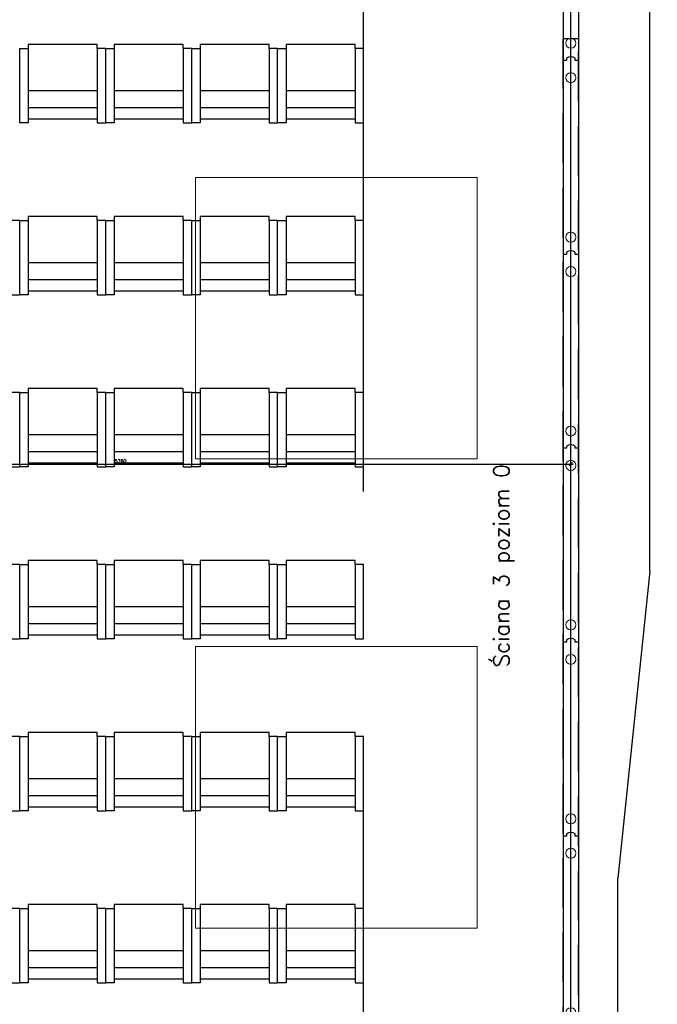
# Model space of a CAD drawing. Header units: centimetres. Extents: x -228435 to 111511, y -89367 to 428125.
# Tile 28 of 219: x -26065 to -21987, y 20112 to 26409. Entities that reach past the tile are written whole.
import ezdxf

# ---------------------------------------------------------------- set-up
doc = ezdxf.new("R2010")
doc.units = ezdxf.units.CM
doc.header["$LTSCALE"] = 50
doc.header["$PDMODE"] = 35
doc.header["$PDSIZE"] = 0.1
for name, pattern in [('0_II 10 sal$0$HIDDEN', [9.525, 6.35, -3.175]), ('DASHDOT2', [12.7, 6.35, -3.175, 0, -3.175]), ('HIDDENX2', [19.05, 12.7, -6.35]), ('Kondygnacja +0$0$DASHDOT2', [12.7, 6.35, -3.175, 0, -3.175])]:
    doc.linetypes.add(name, pattern=pattern)
doc.layers.get('0').update_dxf_attribs({"color": 8})
doc.layers.get('DEFPOINTS').update_dxf_attribs({"color": 8})
for name, color, linetype in [('0_II 10 sal$0$ARCH_SIEDZENIA', 8, 'Continuous'), ('0_II 10 sal$0$ARCH_WYPOSAŻENIE_INNE', 8, 'Continuous'), ('0_II 10 sal$0$ARCH_ŚCIANY_PRZESUWNE', 8, 'Continuous'), ('ARCH_INFO_OSIE_IST', 8, 'DASHDOT2'), ('ARCH_SZYNY', 8, 'Continuous'), ('HUFCOR', 8, 'Continuous'), ('Hufcor szyny', 8, 'Kondygnacja +0$0$DASHDOT2'), ('Osie rzutów$0$ARCH_INFO_OSIE_OPISY_IST', 8, 'Continuous'), ('PANELE', 8, 'Continuous')]:
    doc.layers.add(name, color=color, linetype=linetype)
for name, color, linetype, lineweight in [('ARCH_SUFITY_PODWIESZANE', 8, 'HIDDENX2', 9), ('SYSTEMY AV', 8, 'Continuous', 13), ('Wymiary', 8, 'Continuous', 15)]:
    doc.layers.add(name, color=color, linetype=linetype, lineweight=lineweight)
doc.layers.get('HUFCOR').off()
doc.styles.add('Romans', font='Romans.shx')
doc.linetypes.add('SZYNA_LINE', pattern='A,12.7,-7.75,["SZYNA",Standard,S=2.54,R=0,X=-5.95,Y=-1.27],-7.75', length=28.2)
doc.dimstyles.new('Wymiary 1-200', dxfattribs={"dimtxt": 22, "dimasz": 20, "dimexe": 10, "dimexo": 0, "dimgap": 8, "dimtad": 1, "dimrnd": 0.5, "dimzin": 12, "dimdsep": 46, "dimtxsty": 'Romans', "dimblk": 'OBLIQUE', "dimcen": 0.5, "dimdle": 15, "dimclrt": 55, "dimazin": 0, "dimtfac": 1, "dimtmove": 1, "dimatfit": 3, "dimfxl": 0, "dimtolj": 1, "dimtzin": 0, "dimarcsym": 0})

# ---------------------------------------------------------------- blocks, each defined once
blk = doc.blocks.new('SU Lampy kwadratowe +0')
at = {"layer": 'ARCH_SUFITY_PODWIESZANE', "ltscale": 2.5}
for points in [[(9620, 7040), (9800, 7040), (9800, 6860), (9620, 6860)], [(9620, 6740), (9800, 6740), (9800, 6560), (9620, 6560)]]:
    blk.add_lwpolyline(points, close=True, dxfattribs=at)
blk = doc.blocks.new('A$C50B549AF')
at = {"layer": 'ARCH_SZYNY', "linetype": 'SZYNA_LINE', "ltscale": 2.5}
for p, q in [((3662.14, 1788.7, 445.1), (3662.14, 5685.34, 9.4)), ((3611.49, 1235.9, 630), (3611.49, 2377.4, 630)), ((3662.14, 1788.7, 1213.42), (3641.49, 1592.23, 1213.42)), ((3641.49, 1252.26, 1260), (3641.49, 1592.23, 1069.64))]:
    blk.add_line(p, q, dxfattribs=at)
blk = doc.blocks.new('*U520')
at = {"layer": 'PANELE'}
for points in [[(0, 0), (0, -21), (-14, -21)], [(0, 0), (1240, 0)], [(1240, 0), (1240, -21), (1226, -21)], [(-14, -76), (0, -76), (0, -97)], [(0, -97), (1240, -97)], [(1226, -76), (1240, -76), (1240, -97)]]:
    blk.add_lwpolyline(points, dxfattribs=at)
for centre in [(23.5, -48.5), (1263.5, -48.5)]:
    blk.add_arc(centre, 46.5, 143.75628, 216.24372, dxfattribs=at)
at = {"layer": 'Wymiary'}
for centre in [(110, -48.5), (1130, -48.5)]:
    blk.add_circle(centre, 32, dxfattribs=at)
blk = doc.blocks.new('0_II 10 sal$0$Miejsce_siedzące_2d')
at = {"color": 0, "linetype": 'ByBlock', "lineweight": -2}
for p, q in [((-26.42, 27.08), (26.42, 27.08)), ((-26.42, 12.55), (26.42, 12.55))]:
    blk.add_line(p, q, dxfattribs=at)
for points in [[(-26.42, 62.74), (-26.42, 0), (-33.02, 0), (-33.02, 62.74), (-26.42, 62.74), (-26.42, 66.04), (26.42, 66.04), (26.42, 62.74), (26.42, 0), (33.02, 0), (33.02, 62.74), (26.42, 62.74)], [(26.42, 3.3), (-26.42, 3.3)]]:
    blk.add_lwpolyline(points, dxfattribs=at)
blk = doc.blocks.new('_Oblique')
at = {"color": 0, "linetype": 'ByBlock', "lineweight": -2}
blk.add_line((-0.5, -0.5), (0.5, 0.5), dxfattribs=at)
blk = doc.blocks.new('*D1205')
at = {"layer": 'DEFPOINTS', "color": 0, "lineweight": 40}
for p in [(-22540, 23566.5), (-28300, 22890, 6300), (-22540, 22890, 6300)]:
    blk.add_point(p, dxfattribs=at)
at = {"layer": 'SYSTEMY AV', "color": 0, "lineweight": -2}
for p, q in [((-28315, 23566.5), (-22525, 23566.5)), ((-28300, 23573.7), (-28300, 23576.5)), ((-22540, 23573.7), (-22540, 23576.5))]:
    blk.add_line(p, q, dxfattribs=at)
at = {"layer": 'SYSTEMY AV', "color": 0, "lineweight": -2, "xscale": 20, "yscale": 20, "zscale": 20, "rotation": 180}
blk.add_blockref('_Oblique', (-28300, 23566.5), dxfattribs=at)
at = {"layer": 'SYSTEMY AV', "color": 0, "lineweight": -2, "xscale": 20, "yscale": 20, "zscale": 20}
blk.add_blockref('_Oblique', (-22540, 23566.5), dxfattribs=at)
at = {"layer": 'SYSTEMY AV', "color": 55, "lineweight": 40, "insert": (-25420, 23585.5), "char_height": 22, "attachment_point": 5, "style": 'Romans'}
blk.add_mtext('\\A1;5760', dxfattribs=at)
blk = doc.blocks.new('Osie rzutów')
at = {"layer": 'ARCH_INFO_OSIE_IST', "ltscale": 10}
for p, q in [((9860, 12510), (9860, 4623.26)), ((4436.04, 6800), (15156.54, 6800))]:
    blk.add_line(p, q, dxfattribs=at)

msp = doc.modelspace()

# ---------------------------------------------------------------- linework, layer by layer
at = {"layer": '0_II 10 sal$0$ARCH_WYPOSAŻENIE_INNE', "linetype": '0_II 10 sal$0$HIDDEN', "ltscale": 10, "elevation": 630}
msp.add_lwpolyline([(-33215, 30630), (-32910, 30630), (-32910, 27370), (-33215, 27370), (-33215, 18630), (-32910, 18630), (-32910, 18325), (-24170, 18325), (-24170, 18630), (-23865, 18630), (-23865, 27370), (-24170, 27370), (-24170, 30630), (-23865, 30630), (-23865, 39370), (-24170, 39370), (-24170, 39675), (-32910, 39675), (-32910, 39370), (-33215, 39370)], close=True, dxfattribs=at)
at = {"layer": '0_II 10 sal$0$ARCH_ŚCIANY_PRZESUWNE', "linetype": '0_II 10 sal$0$HIDDEN', "lineweight": -3}
msp.add_line((-22490, 26287, -5670), (-22590, 26287, -5670), dxfattribs=at)
at = {"layer": '0_II 10 sal$0$ARCH_ŚCIANY_PRZESUWNE', "linetype": '0_II 10 sal$0$HIDDEN', "lineweight": -3, "elevation": 630}
msp.add_lwpolyline([(-22590, 17315), (-22490, 17315), (-22490, 26287), (-22590, 26287)], close=True, dxfattribs=at)

# ---------------------------------------------------------------- block references
at = {"layer": '0_II 10 sal$0$ARCH_SIEDZENIA', "linetype": 'Continuous', "lineweight": -3, "xscale": -8.328285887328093, "yscale": 7.571168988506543, "zscale": 10}
for p in [(-25790, 25750, -18570), (-25240, 25750, -18570), (-24690, 25750, -18570), (-24140, 25750, -18570), (-26340, 24650, -24870), (-25790, 24650, -24870), (-25240, 24650, -24870), (-24690, 24650, -24870), (-24140, 24650, -24870), (-26340, 23550, -31170), (-25790, 23550, -31170), (-25240, 23550, -31170), (-24690, 23550, -31170), (-24140, 23550, -31170), (-26340, 22450, -37470), (-25790, 22450, -37470), (-25240, 22450, -37470), (-24690, 22450, -37470), (-24140, 22450, -37470), (-26340, 21350, -43770), (-25790, 21350, -43770), (-25240, 21350, -43770), (-24690, 21350, -43770), (-24140, 21350, -43770), (-26340, 20250, -50070), (-25790, 20250, -50070), (-25240, 20250, -50070), (-24690, 20250, -50070), (-24140, 20250, -50070)]:
    msp.add_blockref('0_II 10 sal$0$Miejsce_siedzące_2d', p, dxfattribs=at)
at = {"layer": 'ARCH_SUFITY_PODWIESZANE', "ltscale": 2.5, "xscale": 10, "yscale": 10, "zscale": 10}
msp.add_blockref('SU Lampy kwadratowe +0', (-121140, -45000, -5670), dxfattribs=at)
at = {"layer": 'HUFCOR', "xscale": 10, "yscale": 10, "zscale": 10}
msp.add_blockref('A$C50B549AF', (-58654.9183, 4996.03602, -5670), dxfattribs=at)
at = {"layer": 'Osie rzutów$0$ARCH_INFO_OSIE_OPISY_IST', "xscale": 10, "yscale": 10, "zscale": 10}
msp.add_blockref('Osie rzutów', (-121140, -45000, 630), dxfattribs=at)
at = {"layer": 'PANELE', "rotation": 270}
for p in [(-22491.5, 27388.65679, 6930), (-22491.48706, 26148.38305, 630), (-22491.48706, 24908.38305, 630), (-22491.48706, 23668.38305, 630), (-22491.48706, 22428.38305, 630), (-22491.48706, 21188.38305, 630)]:
    msp.add_blockref('*U520', p, dxfattribs=at)

# ---------------------------------------------------------------- texts
at = {"layer": 'Hufcor szyny', "linetype": 'ByBlock', "ltscale": 5, "insert": (-23033.91717, 22267.16666, 635.5409), "char_height": 100, "width": 5268.2821399, "attachment_point": 1, "rotation": 90, "style": 'Romans'}
msp.add_mtext('Ściana 3 poziom 0', dxfattribs=at)

# ---------------------------------------------------------------- dimensions: what is measured, and where the dimension line sits
at = {"layer": 'SYSTEMY AV', "lineweight": 40}
dim = msp.add_linear_dim(base=(-22540, 23566.49262, -5670), p1=(-28300, 22890, 630), p2=(-22540, 22890, 630), dimstyle='Wymiary 1-200', dxfattribs=at)
dim.commit()
dim.dimension.update_dxf_attribs({"geometry": '*D1205', "text_midpoint": (-25420, 23585.49262, -5670)})

doc.saveas('drawing.dxf')
